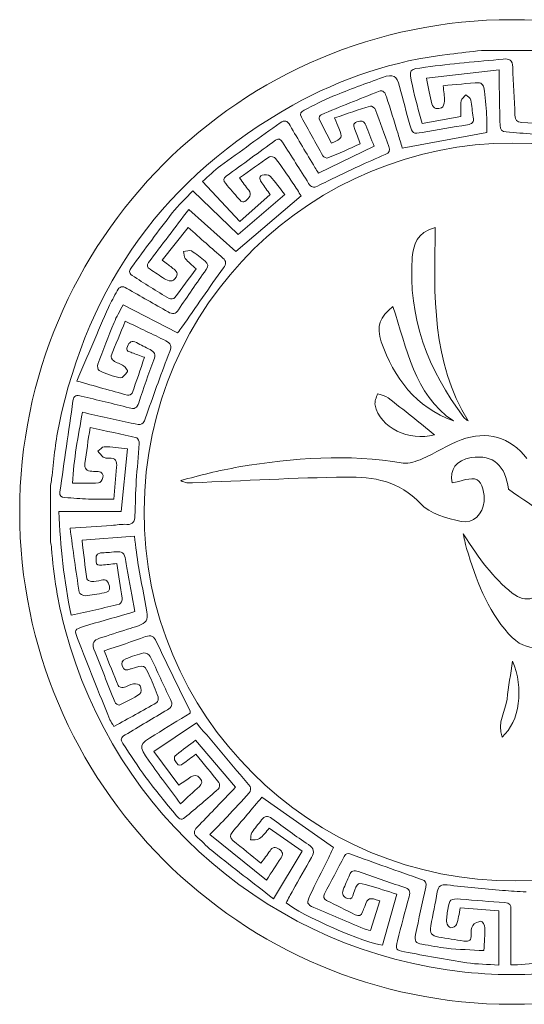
# Model space of a CAD drawing. Header units: millimetres. Extents: x -13.8 to 13.8, y -13.8 to 13.8.
# Tile 1 of 2: x -13.8 to 0.3, y -13.8 to 13.8. Entities that reach past the tile are written whole.
import ezdxf

# ---------------------------------------------------------------- set-up
doc = ezdxf.new("R2010")
doc.units = ezdxf.units.MM

msp = doc.modelspace()

# ---------------------------------------------------------------- linework, layer by layer
at = {"color": 7, "linetype": 'Continuous', "lineweight": 15}
for p, q in [((-0.849, 12.891), (0.872, 12.891)), ((-0.352, 12.352), (-2.385, 12.115)), ((-2.506, 10.85), (-1.422, 11.046)), ((-0.703, 10.601), (-3.061, 10.166)), ((-3.848, 10.213), (-5.401, 9.467)), ((-8.645, 9.234), (-7.597, 8.116)), ((-7.651, 7.748), (-8.909, 8.969)), ((-5.888, 8.826), (-7.712, 7.276)), ((-6.347, 8.869), (-7.651, 7.748)), ((-7.597, 8.116), (-6.749, 8.865)), ((-7.712, 7.276), (-9.029, 8.45)), ((-9.767, 7.037), (-9.043, 7.944)), ((-9.337, 5.005), (-10.862, 5.785)), ((-10.738, 1.765), (-10.919, 0.014)), ((-12.891, -0.837), (-12.891, 0.74)), ((-10.919, 0.014), (-12.656, 0.014)), ((-12.009, -0.784), (-10.544, -0.679)), ((-10.001, -6.691), (-8.81, -5.893)), ((-8.839, -6.375), (-7.718, -7.684)), ((-9.302, -7.625), (-10.001, -6.691)), ((-6.984, -7.967), (-4.981, -9.372)), ((-8.434, -9.01), (-6.855, -10.283)), ((-5.861, -9.473), (-6.777, -8.829)), ((-6.662, -10.802), (-5.861, -9.473)), ((-3.613, -12.099), (-3.211, -10.676)), ((-3.954, -11.69), (-3.685, -10.862)), ((-0.364, -11.142), (-1.441, -11.051)), ((-0.364, -12.654), (-0.364, -11.142))]:
    msp.add_line(p, q, dxfattribs=at)
msp.add_circle((0, 0), 13.75, dxfattribs=at)
for points, knots in [([(-6.123, 11.359), (-4.757, 12.121), (-3.293, 12.609), (-1.733, 12.788), (-1.438, 12.822), (-1.143, 12.856), (-0.849, 12.891)], [11, 11, 11, 11, 12, 12, 12, 13, 13, 13, 13]), ([(0.026, 12.424), (0.022, 12.624), (-0.074, 12.669), (-0.242, 12.651), (-0.966, 12.577), (-1.692, 12.523), (-2.412, 12.421)], [149, 149, 149, 149, 150, 150, 150, 151, 151, 151, 151]), ([(-1.921, 11.905), (-1.577, 11.936), (-1.24, 11.972), (-0.903, 11.99), (-0.863, 11.992), (-0.787, 11.906), (-0.78, 11.853)], [205, 205, 205, 205, 206, 206, 206, 207, 207, 207, 207]), ([(-5.88, 11.025), (-5.679, 10.666), (-5.482, 10.305), (-5.277, 9.949), (-5.256, 9.912), (-5.171, 9.874), (-5.138, 9.888)], [166, 166, 166, 166, 167, 167, 167, 168, 168, 168, 168]), ([(-5.503, 9.626), (-5.735, 10.015), (-5.974, 10.401), (-6.195, 10.797), (-6.274, 10.937), (-6.351, 10.954), (-6.473, 10.867)], [175, 175, 175, 175, 176, 176, 176, 177, 177, 177, 177]), ([(-7.608, 9.332), (-7.323, 9.534), (-7.05, 9.734), (-6.767, 9.921), (-6.735, 9.943), (-6.63, 9.911), (-6.6, 9.872)], [233, 233, 233, 233, 234, 234, 234, 235, 235, 235, 235]), ([(-7.995, 9.173), (-7.873, 9.033), (-7.757, 8.889), (-7.633, 8.752), (-7.58, 8.693), (-7.519, 8.608), (-7.426, 8.699)], [229, 229, 229, 229, 230, 230, 230, 231, 231, 231, 231]), ([(-9.172, 7.277), (-9.098, 7.284), (-9.006, 7.322), (-8.954, 7.292), (-8.816, 7.211), (-8.695, 7.102), (-8.568, 7.003)], [195, 195, 195, 195, 196, 196, 196, 197, 197, 197, 197]), ([(-8.059, 6.817), (-8.453, 6.27), (-8.834, 5.714), (-9.22, 5.162), (-9.257, 5.11), (-9.296, 5.06), (-9.337, 5.005)], [248, 248, 248, 248, 249, 249, 249, 250, 250, 250, 250]), ([(-10.862, 5.785), (-10.958, 5.599), (-11.047, 5.45), (-11.113, 5.292), (-11.273, 4.907), (-11.425, 4.52), (-11.569, 4.129)], [251, 251, 251, 251, 252, 252, 252, 253, 253, 253, 253]), ([(-10.799, 5.33), (-10.403, 5.139), (-10.034, 4.96), (-9.664, 4.783), (-9.525, 4.717), (-9.5, 4.631), (-9.558, 4.482)], [260, 260, 260, 260, 261, 261, 261, 262, 262, 262, 262]), ([(-10.108, 4.537), (-9.982, 4.474), (-9.947, 4.392), (-10.002, 4.249), (-10.152, 3.854), (-10.292, 3.454), (-10.422, 3.052)], [211, 211, 211, 211, 212, 212, 212, 213, 213, 213, 213]), ([(-10.846, 4.08), (-10.933, 4.14), (-11.042, 4.168), (-11.131, 4.227), (-11.168, 4.251), (-11.206, 4.33), (-11.193, 4.365)], [257, 257, 257, 257, 258, 258, 258, 259, 259, 259, 259]), ([(-12.031, 3.237), (-12.147, 3.265), (-12.24, 3.263), (-12.262, 3.107), (-12.381, 2.257), (-12.505, 1.408), (-12.627, 0.559), (-12.642, 0.453), (-12.591, 0.408), (-12.487, 0.403)], [215, 215, 215, 215, 216, 216, 216, 217, 217, 217, 218, 218, 218, 218]), ([(-11.259, 1.506), (-11.311, 1.501), (-11.376, 1.507), (-11.415, 1.534), (-11.475, 1.576), (-11.518, 1.642), (-11.568, 1.697)], [222, 222, 222, 222, 223, 223, 223, 224, 224, 224, 224]), ([(-11.119, 0.359), (-11.093, 0.661), (-11.068, 0.957), (-11.041, 1.254), (-11.027, 1.414), (-11.061, 1.526), (-11.259, 1.506)], [220, 220, 220, 220, 221, 221, 221, 222, 222, 222, 222]), ([(-11.55, 0.812), (-11.503, 0.815), (-11.44, 0.901), (-11.425, 0.959), (-11.4, 1.051), (-11.45, 1.121), (-11.556, 1.128)], [267, 267, 267, 267, 268, 268, 268, 269, 269, 269, 269]), ([(-10.493, 0.876), (-10.514, 0.548), (-10.519, 0.22), (-10.531, -0.108), (-10.536, -0.254), (-10.57, -0.358), (-10.756, -0.346)], [275, 275, 275, 275, 276, 276, 276, 277, 277, 277, 277]), ([(-11.743, -1.94), (-11.789, -1.94), (-11.87, -1.901), (-11.875, -1.871), (-11.925, -1.518), (-11.964, -1.164), (-12.009, -0.784)], [285, 285, 285, 285, 286, 286, 286, 287, 287, 287, 287]), ([(-12.48, -3.282), (-12.679, -2.537), (-12.806, -1.779), (-12.858, -1.009), (-12.862, -0.951), (-12.88, -0.894), (-12.891, -0.837)], [5, 5, 5, 5, 6, 6, 6, 7, 7, 7, 7]), ([(-10.959, -2.573), (-10.922, -2.564), (-10.879, -2.461), (-10.886, -2.408), (-10.928, -2.09), (-10.985, -1.774), (-11.039, -1.439)], [230, 230, 230, 230, 231, 231, 231, 232, 232, 232, 232]), ([(-10.431, -1.521), (-10.359, -1.944), (-10.268, -2.364), (-10.197, -2.787), (-10.157, -3.02), (-10.21, -3.093), (-10.435, -3.177)], [289, 289, 289, 289, 290, 290, 290, 291, 291, 291, 291]), ([(-10.235, -3.481), (-10.073, -3.422), (-10.002, -3.477), (-9.934, -3.62), (-9.623, -4.27), (-9.304, -4.916), (-8.988, -5.565)], [303, 303, 303, 303, 304, 304, 304, 305, 305, 305, 305]), ([(-8.791, -8.799), (-8.9, -8.91), (-8.895, -8.994), (-8.778, -9.094), (-8.624, -9.226), (-8.487, -9.378), (-8.328, -9.503)], [270, 270, 270, 270, 271, 271, 271, 272, 272, 272, 272])]:
    msp.add_open_spline(points, degree=3, knots=knots, dxfattribs=at)
for points in [[(-2.412, 12.421), (-2.882, 12.354), (-2.883, 12.408), (-2.779, 11.9)], [(0.087, 11.083), (0.073, 11.53), (0.036, 11.976), (0.026, 12.424)], [(-3.614, 12.135), (-4.08, 11.97), (-4.543, 11.797), (-5.001, 11.61)], [(-3.137, 11.88), (-3.222, 12.192), (-3.306, 12.245), (-3.614, 12.135)], [(-2.385, 12.115), (-2.329, 11.84), (-2.29, 11.618), (-2.238, 11.399)], [(-0.352, 11.833), (-0.355, 11.993), (-0.352, 12.152), (-0.352, 12.352)], [(-2.85, 10.81), (-2.951, 11.165), (-3.04, 11.524), (-3.137, 11.88)], [(-2.779, 11.9), (-2.707, 11.546), (-2.599, 11.201), (-2.506, 10.85)], [(-1.884, 11.477), (-1.882, 11.612), (-1.905, 11.748), (-1.921, 11.905)], [(-0.78, 11.853), (-0.745, 11.6), (-0.721, 11.344), (-0.705, 11.088)], [(-0.33, 10.795), (-0.337, 11.141), (-0.346, 11.487), (-0.352, 11.833)], [(-5.001, 11.61), (-5.276, 11.498), (-5.539, 11.355), (-5.807, 11.225)], [(-3.723, 11.746), (-4.26, 11.533), (-4.796, 11.318), (-5.33, 11.097)], [(-3.505, 11.599), (-3.537, 11.698), (-3.588, 11.8), (-3.723, 11.746)], [(-3.18, 10.559), (-3.287, 10.906), (-3.393, 11.254), (-3.505, 11.599)], [(-1.416, 11.481), (-1.407, 11.544), (-1.329, 11.597), (-1.283, 11.654)], [(-1.283, 11.654), (-1.235, 11.605), (-1.157, 11.563), (-1.144, 11.506)], [(-12.661, 2.401), (-11.834, 6.371), (-9.675, 9.379), (-6.123, 11.359)], [(-4.953, 11.006), (-4.607, 11.123), (-4.282, 11.237), (-3.953, 11.336)], [(-3.953, 11.336), (-3.916, 11.347), (-3.826, 11.282), (-3.808, 11.234)], [(-2.238, 11.399), (-2.201, 11.247), (-2.066, 11.254), (-1.962, 11.286)], [(-1.962, 11.286), (-1.919, 11.299), (-1.885, 11.41), (-1.884, 11.477)], [(-1.422, 11.046), (-1.422, 11.198), (-1.436, 11.342), (-1.416, 11.481)], [(-1.144, 11.506), (-1.11, 11.35), (-1.114, 11.185), (-1.081, 11.028)], [(-5.807, 11.225), (-5.895, 11.182), (-5.935, 11.124), (-5.88, 11.025)], [(-5.33, 11.097), (-5.36, 11.085), (-5.395, 11.003), (-5.382, 10.976)], [(-4.833, 10.717), (-4.87, 10.802), (-4.905, 10.889), (-4.953, 11.006)], [(-3.808, 11.234), (-3.678, 10.895), (-3.561, 10.55), (-3.438, 10.209)], [(-1.081, 11.028), (-1.051, 10.882), (-1.115, 10.838), (-1.241, 10.817)], [(-0.705, 11.088), (-0.695, 10.918), (-0.703, 10.747), (-0.703, 10.601)], [(0.278, 10.882), (0.128, 10.89), (0.091, 10.941), (0.087, 11.083)], [(-6.473, 10.867), (-7.03, 10.467), (-7.59, 10.072), (-8.143, 9.667)], [(-5.382, 10.976), (-5.274, 10.747), (-5.154, 10.523), (-5.04, 10.301)], [(-4.384, 10.682), (-4.413, 10.765), (-4.465, 10.849), (-4.328, 10.898)], [(-4.328, 10.898), (-4.212, 10.939), (-4.128, 10.924), (-4.081, 10.806)], [(-4.081, 10.806), (-4.003, 10.614), (-3.93, 10.42), (-3.848, 10.213)], [(-2.51, 10.599), (-2.757, 10.558), (-2.782, 10.571), (-2.85, 10.81)], [(-1.241, 10.817), (-1.664, 10.746), (-2.086, 10.669), (-2.51, 10.599)], [(-0.16, 10.615), (-0.279, 10.624), (-0.328, 10.682), (-0.33, 10.795)], [(1.581, 10.777), (1.148, 10.823), (0.713, 10.86), (0.278, 10.882)], [(-6.407, 10.325), (-6.46, 10.409), (-6.51, 10.451), (-6.605, 10.382)], [(-5.04, 10.301), (-4.736, 10.427), (-4.721, 10.461), (-4.833, 10.717)], [(-4.239, 10.285), (-4.295, 10.437), (-4.341, 10.559), (-4.384, 10.682)], [(-3.061, 10.166), (-3.101, 10.297), (-3.14, 10.428), (-3.18, 10.559)], [(1.374, 10.487), (0.863, 10.533), (0.352, 10.576), (-0.16, 10.615)], [(-10.275, 0.045), (-10.237, 5.863), (-5.555, 10.282), (0.004, 10.306)], [(-6.605, 10.382), (-7.062, 10.047), (-7.52, 9.714), (-7.978, 9.382)], [(-5.678, 9.177), (-5.915, 9.563), (-6.165, 9.942), (-6.407, 10.325)], [(-5.138, 9.888), (-4.837, 10.013), (-4.542, 10.149), (-4.239, 10.285)], [(-3.438, 10.209), (-3.398, 10.099), (-3.427, 10.03), (-3.536, 9.984)], [(0.004, 10.306), (5.707, 10.31), (10.283, 5.722), (10.318, 0.028)], [(-3.536, 9.984), (-3.788, 9.877), (-4.041, 9.769), (-4.289, 9.653)], [(-8.143, 9.667), (-8.318, 9.538), (-8.474, 9.383), (-8.645, 9.234)], [(-6.6, 9.872), (-6.431, 9.649), (-6.273, 9.417), (-6.115, 9.186)], [(-5.401, 9.467), (-5.441, 9.528), (-5.473, 9.576), (-5.503, 9.626)], [(-4.289, 9.653), (-4.672, 9.474), (-5.053, 9.289), (-5.433, 9.103)], [(-7.978, 9.382), (-8.067, 9.317), (-8.063, 9.25), (-7.995, 9.173)], [(-6.985, 9.196), (-7.033, 9.267), (-7.084, 9.362), (-6.979, 9.408)], [(-6.979, 9.408), (-6.917, 9.435), (-6.794, 9.421), (-6.751, 9.376)], [(-6.751, 9.376), (-6.606, 9.221), (-6.483, 9.044), (-6.347, 8.869)], [(-7.352, 8.985), (-7.436, 9.092), (-7.514, 9.205), (-7.608, 9.332)], [(-6.749, 8.865), (-6.834, 8.983), (-6.912, 9.088), (-6.985, 9.196)], [(-6.115, 9.186), (-6.029, 9.06), (-5.953, 8.929), (-5.888, 8.826)], [(-5.433, 9.103), (-5.543, 9.049), (-5.61, 9.065), (-5.678, 9.177)], [(-8.909, 8.969), (-9.107, 8.759), (-9.317, 8.57), (-9.489, 8.351)], [(-7.426, 8.699), (-7.346, 8.777), (-7.248, 8.854), (-7.352, 8.985)], [(-9.489, 8.351), (-9.878, 7.853), (-10.25, 7.341), (-10.626, 6.833)], [(-9.029, 8.45), (-9.407, 7.951), (-9.777, 7.461), (-10.147, 6.973)], [(-9.043, 7.944), (-8.698, 7.64), (-8.384, 7.365), (-8.072, 7.089)], [(-2.139, 7.943), (-2.662, 7.814), (-2.755, 7.458), (-2.781, 7.117)], [(-1.225, 2.544), (-2.235, 4.198), (-2.179, 6.033), (-2.139, 7.943)], [(-9.125, 7.081), (-9.164, 7.127), (-9.158, 7.21), (-9.172, 7.277)], [(-10.147, 6.973), (-10.208, 6.893), (-10.19, 6.834), (-10.109, 6.781)], [(-9.502, 6.83), (-9.58, 6.893), (-9.659, 6.953), (-9.767, 7.037)], [(-8.823, 6.794), (-8.937, 6.899), (-9.043, 6.981), (-9.125, 7.081)], [(-8.568, 7.003), (-8.481, 6.935), (-8.478, 6.863), (-8.542, 6.772)], [(-8.072, 7.089), (-7.974, 7.003), (-7.979, 6.929), (-8.059, 6.817)], [(-2.781, 7.117), (-2.908, 5.435), (-2.345, 3.965), (-1.34, 2.642)], [(-10.626, 6.833), (-10.681, 6.758), (-10.719, 6.674), (-10.609, 6.605)], [(-10.609, 6.605), (-10.266, 6.388), (-9.925, 6.169), (-9.577, 5.96)], [(-10.109, 6.781), (-9.974, 6.694), (-9.843, 6.6), (-9.706, 6.516)], [(-9.383, 6.557), (-9.299, 6.699), (-9.415, 6.76), (-9.502, 6.83)], [(-9.414, 5.989), (-9.211, 6.252), (-9.02, 6.523), (-8.823, 6.794)], [(-8.542, 6.772), (-8.802, 6.401), (-9.062, 6.029), (-9.311, 5.65)], [(-9.706, 6.516), (-9.591, 6.445), (-9.471, 6.409), (-9.383, 6.557)], [(-11.029, 6.176), (-11.108, 6.022), (-11.199, 5.874), (-11.268, 5.716)], [(-10.754, 6.246), (-10.881, 6.32), (-10.963, 6.305), (-11.029, 6.176)], [(-9.605, 5.589), (-9.986, 5.81), (-10.374, 6.022), (-10.754, 6.246)], [(-9.577, 5.96), (-9.54, 5.938), (-9.44, 5.955), (-9.414, 5.989)], [(-11.268, 5.716), (-11.563, 5.04), (-11.853, 4.362), (-12.156, 3.658)], [(-9.311, 5.65), (-9.399, 5.518), (-9.481, 5.517), (-9.605, 5.589)], [(-3.323, 5.741), (-3.689, 5.449), (-3.796, 5.182), (-3.648, 4.752)], [(-1.633, 2.542), (-2.748, 3.302), (-2.931, 4.573), (-3.323, 5.741)], [(-11.193, 4.365), (-11.072, 4.68), (-10.939, 4.99), (-10.799, 5.33)], [(-10.741, 4.626), (-10.688, 4.746), (-10.618, 4.797), (-10.491, 4.731)], [(-10.491, 4.731), (-10.364, 4.665), (-10.236, 4.601), (-10.108, 4.537)], [(-3.648, 4.752), (-3.298, 3.732), (-2.681, 2.936), (-1.633, 2.542)], [(-10.615, 4.449), (-10.69, 4.48), (-10.805, 4.485), (-10.741, 4.626)], [(-10.262, 4.321), (-10.393, 4.368), (-10.505, 4.404), (-10.615, 4.449)], [(-9.558, 4.482), (-9.779, 3.903), (-9.992, 3.321), (-10.197, 2.737)], [(-11.569, 4.129), (-11.588, 4.078), (-11.565, 3.963), (-11.531, 3.949)], [(-10.609, 3.319), (-10.489, 3.647), (-10.379, 3.978), (-10.262, 4.321)], [(-11.531, 3.949), (-11.34, 3.866), (-11.144, 3.788), (-10.941, 3.749)], [(-10.941, 3.749), (-10.883, 3.737), (-10.788, 3.849), (-10.734, 3.922)], [(-10.734, 3.922), (-10.721, 3.939), (-10.793, 4.044), (-10.846, 4.08)], [(-12.156, 3.658), (-11.652, 3.517), (-11.196, 3.386), (-10.737, 3.263)], [(-10.737, 3.263), (-10.7, 3.253), (-10.62, 3.288), (-10.609, 3.319)], [(-3.757, 3.302), (-3.781, 3.197), (-3.842, 3.084), (-3.822, 2.988)], [(-3.457, 3.189), (-3.538, 3.251), (-3.656, 3.266), (-3.757, 3.302)], [(-10.694, 2.909), (-11.137, 3.027), (-11.585, 3.129), (-12.031, 3.237)], [(-10.422, 3.052), (-10.472, 2.896), (-10.541, 2.868), (-10.694, 2.909)], [(-2.164, 2.159), (-2.587, 2.498), (-3.018, 2.849), (-3.457, 3.189)], [(-11.997, 2.785), (-12.112, 2.114), (-12.249, 1.471), (-12.27, 0.805)], [(-10.638, 2.482), (-11.084, 2.582), (-11.529, 2.681), (-11.997, 2.785)], [(-3.822, 2.988), (-3.689, 2.347), (-2.87, 1.965), (-2.164, 2.159)], [(-10.197, 2.737), (-10.312, 2.409), (-10.302, 2.407), (-10.638, 2.482)], [(-1.34, 2.642), (-1.31, 2.603), (-1.263, 2.576), (-1.225, 2.544)], [(-12.857, 0.931), (-12.793, 1.421), (-12.762, 1.919), (-12.661, 2.401)], [(-11.93, 1.353), (-11.885, 1.675), (-11.837, 1.997), (-11.785, 2.357)], [(-11.785, 2.357), (-11.328, 2.26), (-10.903, 2.174), (-10.482, 2.075)], [(0.422, 1.493), (-0.048, 2.095), (-0.693, 2.284), (-1.42, 2.012)], [(-10.482, 2.075), (-10.445, 2.066), (-10.405, 1.966), (-10.408, 1.911)], [(-1.42, 2.012), (-1.794, 1.872), (-2.136, 1.65), (-2.502, 1.489)], [(-11.568, 1.697), (-11.508, 1.742), (-11.447, 1.825), (-11.388, 1.824)], [(-11.388, 1.824), (-11.175, 1.82), (-10.963, 1.788), (-10.738, 1.765)], [(-10.408, 1.911), (-10.431, 1.565), (-10.471, 1.221), (-10.493, 0.876)], [(-3.04, 1.367), (-4.578, 1.627), (-6.103, 1.516), (-7.626, 1.258)], [(-2.502, 1.489), (-2.669, 1.416), (-2.872, 1.338), (-3.04, 1.367)], [(-1.668, 0.812), (-1.737, 1.189), (-1.567, 1.45), (-1.134, 1.519)], [(-1.134, 1.519), (-0.514, 1.618), (-0.177, 1.284), (-0.094, 0.638)], [(-11.735, 1.136), (-11.871, 1.145), (-11.95, 1.207), (-11.93, 1.353)], [(-11.556, 1.128), (-11.616, 1.132), (-11.676, 1.132), (-11.735, 1.136)], [(-7.626, 1.258), (-7.904, 1.21), (-8.18, 1.148), (-8.456, 1.084)], [(-12.891, 0.74), (-12.88, 0.804), (-12.865, 0.867), (-12.857, 0.931)], [(-8.456, 1.084), (-8.722, 1.022), (-8.987, 0.948), (-9.252, 0.879)], [(-9.252, 0.879), (-9.129, 0.806), (-9.026, 0.813), (-8.922, 0.817)], [(-8.922, 0.817), (-7.492, 0.873), (-6.062, 0.955), (-4.632, 0.976)], [(-4.632, 0.976), (-3.869, 0.987), (-3.144, 0.869), (-2.556, 0.235)], [(-0.972, 0.902), (-1.148, 0.986), (-1.427, 0.852), (-1.668, 0.812)], [(-0.774, 0.289), (-0.752, 0.494), (-0.835, 0.836), (-0.972, 0.902)], [(-12.27, 0.805), (-12.012, 0.805), (-11.78, 0.797), (-11.55, 0.812)], [(-0.094, 0.638), (0.276, 0.341), (0.727, 0.162), (0.785, -0.104)], [(-12.487, 0.403), (-12.266, 0.392), (-12.046, 0.368), (-11.826, 0.361)], [(-11.826, 0.361), (-11.596, 0.353), (-11.365, 0.359), (-11.119, 0.359)], [(-1.416, -0.262), (-1.076, -0.331), (-0.811, -0.051), (-0.774, 0.289)], [(-12.656, 0.014), (-12.618, -0.963), (-12.513, -1.911), (-12.311, -2.882)], [(0.106, -10.299), (-5.63, -10.348), (-10.313, -5.66), (-10.275, 0.045)], [(-2.556, 0.235), (-2.295, -0.046), (-1.819, -0.181), (-1.416, -0.262)], [(10.318, 0.028), (10.353, -5.566), (5.814, -10.251), (0.106, -10.299)], [(-11.184, -0.375), (-11.558, -0.4), (-11.932, -0.424), (-12.343, -0.451)], [(-12.343, -0.451), (-12.259, -1.059), (-12.181, -1.649), (-12.089, -2.236)], [(-10.756, -0.346), (-10.898, -0.337), (-11.041, -0.366), (-11.184, -0.375)], [(-10.544, -0.679), (-10.505, -0.979), (-10.477, -1.252), (-10.431, -1.521)], [(-0.71, -1.539), (-0.926, -1.279), (-1.102, -0.987), (-1.364, -0.611)], [(-1.364, -0.611), (-1.312, -0.824), (-1.293, -0.923), (-1.265, -1.019)], [(-11.296, -1.132), (-11.151, -1.129), (-10.959, -1.073), (-10.875, -1.144)], [(-1.265, -1.019), (-1.006, -1.88), (-0.699, -2.721), (-0.091, -3.405)], [(-11.616, -1.378), (-11.616, -1.279), (-11.642, -1.163), (-11.492, -1.145)], [(-11.492, -1.145), (-11.427, -1.137), (-11.361, -1.133), (-11.296, -1.132)], [(-10.875, -1.144), (-10.784, -1.22), (-10.788, -1.416), (-10.76, -1.561)], [(-11.456, -1.486), (-11.541, -1.496), (-11.616, -1.491), (-11.616, -1.378)], [(-11.039, -1.439), (-11.188, -1.455), (-11.322, -1.47), (-11.456, -1.486)], [(-10.76, -1.561), (-10.683, -1.963), (-10.611, -2.365), (-10.535, -2.777)], [(0.011, -2.267), (-0.257, -2.06), (-0.492, -1.801), (-0.71, -1.539)], [(-11.478, -1.905), (-11.564, -1.926), (-11.655, -1.942), (-11.743, -1.94)], [(-11.242, -2.07), (-11.276, -1.937), (-11.33, -1.869), (-11.478, -1.905)], [(-11.393, -2.254), (-11.298, -2.235), (-11.206, -2.214), (-11.242, -2.07)], [(0.857, -1.989), (0.807, -2.448), (0.392, -2.561), (0.011, -2.267)], [(-12.089, -2.236), (-12.082, -2.281), (-11.976, -2.345), (-11.921, -2.341)], [(-11.921, -2.341), (-11.744, -2.328), (-11.568, -2.29), (-11.393, -2.254)], [(-12.311, -2.882), (-11.84, -2.777), (-11.398, -2.682), (-10.959, -2.573)], [(-10.751, -2.847), (-11.157, -2.965), (-11.566, -3.076), (-11.97, -3.2)], [(-10.535, -2.777), (-10.616, -2.803), (-10.683, -2.828), (-10.751, -2.847)], [(-1.313, -12.849), (-6.671, -12.274), (-11.09, -8.487), (-12.48, -3.282)], [(-11.97, -3.2), (-12.21, -3.274), (-12.228, -3.3), (-12.138, -3.53)], [(-10.741, -3.276), (-11.002, -3.36), (-11.264, -3.442), (-11.524, -3.528)], [(-10.435, -3.177), (-10.536, -3.214), (-10.639, -3.244), (-10.741, -3.276)], [(-0.091, -3.405), (0.426, -3.986), (1.022, -3.881), (1.354, -3.171)], [(-12.138, -3.53), (-11.842, -4.29), (-11.535, -5.045), (-11.229, -5.802)], [(-11.524, -3.528), (-11.67, -3.576), (-11.742, -3.663), (-11.677, -3.827)], [(-11.386, -3.878), (-10.975, -3.738), (-10.602, -3.617), (-10.235, -3.481)], [(-11.677, -3.827), (-11.48, -4.319), (-11.29, -4.814), (-11.092, -5.305)], [(-10.998, -4.85), (-11.129, -4.541), (-11.249, -4.227), (-11.386, -3.878)], [(-10.876, -4.319), (-10.922, -4.216), (-10.882, -4.139), (-10.787, -4.102)], [(-10.787, -4.102), (-10.62, -4.037), (-10.452, -3.974), (-10.278, -3.935)], [(-10.278, -3.935), (-10.229, -3.924), (-10.13, -3.987), (-10.104, -4.04)], [(-10.104, -4.04), (-9.909, -4.435), (-9.732, -4.84), (-9.537, -5.235)], [(-10.669, -4.388), (-10.759, -4.427), (-10.833, -4.417), (-10.876, -4.319)], [(-10.635, -4.378), (-10.646, -4.382), (-10.658, -4.383), (-10.669, -4.388)], [(-10.111, -4.602), (-10.267, -4.256), (-10.269, -4.257), (-10.635, -4.378)], [(-0.274, -6.286), (0.223, -5.851), (0.336, -4.922), (0.02, -4.165)], [(0.02, -4.165), (-0.034, -4.526), (-0.097, -4.875), (-0.135, -5.226)], [(-9.883, -5.164), (-9.95, -4.974), (-10.028, -4.787), (-10.111, -4.602)], [(-10.855, -4.901), (-10.899, -4.911), (-10.984, -4.883), (-10.998, -4.85)], [(-10.57, -4.802), (-10.668, -4.819), (-10.757, -4.88), (-10.855, -4.901)], [(-10.38, -4.852), (-10.396, -4.813), (-10.508, -4.791), (-10.57, -4.802)], [(-10.391, -5.082), (-10.351, -5.055), (-10.352, -4.918), (-10.38, -4.852)], [(-10.971, -5.392), (-10.773, -5.299), (-10.574, -5.202), (-10.391, -5.082)], [(-9.92, -5.323), (-9.887, -5.304), (-9.867, -5.209), (-9.883, -5.164)], [(-11.117, -5.99), (-10.709, -5.765), (-10.312, -5.549), (-9.92, -5.323)], [(-11.092, -5.305), (-11.075, -5.346), (-10.994, -5.402), (-10.971, -5.392)], [(-9.537, -5.235), (-9.469, -5.373), (-9.496, -5.449), (-9.623, -5.523)], [(-0.135, -5.226), (-0.17, -5.564), (-0.426, -5.884), (-0.274, -6.286)], [(-9.623, -5.523), (-10.02, -5.754), (-10.41, -5.996), (-10.807, -6.227)], [(-8.992, -5.617), (-9.312, -5.815), (-9.641, -6.018), (-9.971, -6.221)], [(-8.988, -5.565), (-8.984, -5.573), (-8.989, -5.587), (-8.992, -5.617)], [(-11.229, -5.802), (-11.205, -5.861), (-11.164, -5.912), (-11.117, -5.99)], [(-8.81, -5.893), (-8.302, -6.491), (-7.802, -7.076), (-7.31, -7.667)], [(-10.807, -6.227), (-10.922, -6.294), (-10.943, -6.359), (-10.868, -6.468)], [(-9.971, -6.221), (-10.434, -6.507), (-10.441, -6.512), (-10.129, -6.961)], [(-10.868, -6.468), (-10.652, -6.783), (-10.452, -7.109), (-10.224, -7.414)], [(-9.372, -6.778), (-9.194, -6.64), (-9.013, -6.506), (-8.839, -6.375)], [(-9.372, -7.009), (-9.427, -6.926), (-9.469, -6.852), (-9.372, -6.778)], [(-8.826, -6.768), (-8.959, -6.864), (-9.07, -6.944), (-9.18, -7.025)], [(-8.186, -7.557), (-8.392, -7.29), (-8.61, -7.032), (-8.826, -6.768)], [(-10.129, -6.961), (-9.854, -7.356), (-9.56, -7.737), (-9.257, -8.149)], [(-9.18, -7.025), (-9.25, -7.076), (-9.308, -7.104), (-9.372, -7.009)], [(-10.224, -7.414), (-9.953, -7.778), (-9.661, -8.126), (-9.375, -8.478)], [(-8.967, -7.4), (-9.07, -7.47), (-9.174, -7.539), (-9.302, -7.625)], [(-8.713, -7.432), (-8.791, -7.346), (-8.873, -7.337), (-8.967, -7.4)], [(-9.257, -8.149), (-9.064, -7.971), (-8.896, -7.821), (-8.731, -7.666)], [(-8.731, -7.666), (-8.658, -7.597), (-8.634, -7.52), (-8.713, -7.432)], [(-8.199, -7.736), (-8.165, -7.707), (-8.157, -7.594), (-8.186, -7.557)], [(-7.718, -7.684), (-7.756, -7.725), (-7.787, -7.76), (-7.819, -7.794)], [(-7.31, -7.667), (-7.284, -7.698), (-7.303, -7.804), (-7.337, -7.843)], [(-9.137, -8.537), (-8.823, -8.271), (-8.506, -8.009), (-8.199, -7.736)], [(-7.819, -7.794), (-8.143, -8.129), (-8.464, -8.467), (-8.791, -8.799)], [(-7.337, -7.843), (-7.538, -8.072), (-7.748, -8.293), (-7.957, -8.514)], [(-7.817, -8.952), (-7.534, -8.615), (-7.249, -8.28), (-6.984, -7.967)], [(-9.375, -8.478), (-9.314, -8.553), (-9.244, -8.628), (-9.137, -8.537)], [(-7.957, -8.514), (-8.106, -8.673), (-8.258, -8.828), (-8.434, -9.01)], [(-6.991, -8.598), (-6.906, -8.487), (-6.82, -8.478), (-6.703, -8.564)], [(-7.262, -8.954), (-7.182, -8.829), (-7.081, -8.717), (-6.991, -8.598)], [(-6.703, -8.564), (-6.367, -8.812), (-6.028, -9.058), (-5.681, -9.29)], [(-7.791, -9.178), (-7.885, -9.104), (-7.885, -9.033), (-7.817, -8.952)], [(-7.303, -9.157), (-7.291, -9.088), (-7.296, -9.008), (-7.262, -8.954)], [(-6.777, -8.829), (-6.872, -8.934), (-6.947, -9.048), (-7.051, -9.123)], [(-7.011, -9.81), (-7.281, -9.59), (-7.533, -9.38), (-7.791, -9.178)], [(-7.051, -9.123), (-7.112, -9.166), (-7.218, -9.147), (-7.303, -9.157)], [(-6.499, -9.418), (-6.607, -9.342), (-6.685, -9.362), (-6.757, -9.462)], [(-5.681, -9.29), (-5.526, -9.394), (-5.512, -9.501), (-5.597, -9.649)], [(-8.328, -9.503), (-7.782, -9.936), (-7.23, -10.36), (-6.662, -10.802)], [(-6.757, -9.462), (-6.839, -9.576), (-6.923, -9.689), (-7.011, -9.81)], [(-6.449, -9.659), (-6.386, -9.562), (-6.398, -9.488), (-6.499, -9.418)], [(-5.235, -10.661), (-5.05, -10.314), (-4.867, -9.967), (-4.684, -9.619)], [(-4.981, -9.372), (-5.026, -9.466), (-5.08, -9.578), (-5.136, -9.69)], [(-4.684, -9.619), (-4.64, -9.533), (-4.588, -9.526), (-4.497, -9.559)], [(-4.497, -9.559), (-3.842, -9.798), (-3.186, -10.032), (-2.528, -10.26)], [(-6.855, -10.283), (-6.709, -10.058), (-6.579, -9.859), (-6.449, -9.659)], [(-5.597, -9.649), (-5.772, -9.954), (-5.945, -10.26), (-6.117, -10.567)], [(-5.136, -9.69), (-5.305, -10.032), (-5.48, -10.371), (-5.645, -10.715)], [(-4.711, -10.553), (-4.659, -10.414), (-4.594, -10.28), (-4.538, -10.142)], [(-4.538, -10.142), (-4.488, -10.019), (-4.415, -9.995), (-4.286, -10.042)], [(-4.286, -10.042), (-3.867, -10.196), (-3.445, -10.345), (-3.019, -10.477)], [(-3.996, -10.431), (-4.316, -10.337), (-4.317, -10.34), (-4.421, -10.656)], [(-3.211, -10.676), (-3.487, -10.59), (-3.74, -10.507), (-3.996, -10.431)], [(-2.528, -10.26), (-2.408, -10.301), (-2.373, -10.345), (-2.404, -10.476)], [(-2.084, -10.612), (-2.056, -10.443), (-1.969, -10.399), (-1.811, -10.416)], [(-1.811, -10.416), (-1.294, -10.472), (-0.778, -10.522), (-0.261, -10.569)], [(-6.117, -10.567), (-6.183, -10.684), (-6.245, -10.804), (-6.306, -10.917)], [(-5.645, -10.715), (-5.741, -10.917), (-5.724, -10.96), (-5.529, -11.045)], [(-5.176, -10.851), (-5.265, -10.807), (-5.28, -10.746), (-5.235, -10.661)], [(-4.597, -10.796), (-4.712, -10.754), (-4.755, -10.668), (-4.711, -10.553)], [(-4.421, -10.656), (-4.449, -10.742), (-4.468, -10.842), (-4.597, -10.796)], [(-3.019, -10.477), (-2.858, -10.527), (-2.829, -10.592), (-2.873, -10.746)], [(-2.404, -10.476), (-2.509, -10.916), (-2.594, -11.361), (-2.695, -11.803)], [(-2.263, -11.56), (-2.209, -11.243), (-2.136, -10.929), (-2.084, -10.612)], [(-0.261, -10.569), (-0.042, -10.589), (0.177, -10.596), (0.402, -10.609)], [(-6.306, -10.917), (-5.908, -11.253), (-4.059, -12.065), (-3.613, -12.099)], [(-4.376, -11.25), (-4.643, -11.116), (-4.909, -10.983), (-5.176, -10.851)], [(-3.685, -10.862), (-3.99, -10.757), (-4.017, -10.769), (-4.111, -11.018)], [(-2.873, -10.746), (-2.989, -11.153), (-3.091, -11.564), (-3.194, -11.974)], [(-1.791, -11.099), (-1.742, -10.811), (-1.722, -10.794), (-1.432, -10.814)], [(-1.432, -10.814), (-1.022, -10.842), (-0.612, -10.886), (-0.2, -10.908)], [(-0.2, -10.908), (-0.055, -10.916), (-0.024, -10.971), (-0.026, -11.104)], [(-5.529, -11.045), (-5.064, -11.246), (-4.597, -11.443), (-4.13, -11.64)], [(-4.169, -11.168), (-4.206, -11.28), (-4.276, -11.3), (-4.376, -11.25)], [(-4.111, -11.018), (-4.13, -11.068), (-4.153, -11.117), (-4.169, -11.168)], [(-1.821, -11.472), (-1.829, -11.349), (-1.812, -11.222), (-1.791, -11.099)], [(-1.441, -11.051), (-1.477, -11.227), (-1.495, -11.377), (-1.543, -11.517)], [(-0.026, -11.104), (-0.033, -11.611), (-0.029, -12.118), (-0.029, -12.648)], [(-1.702, -11.61), (-1.75, -11.604), (-1.817, -11.523), (-1.821, -11.472)], [(-1.543, -11.517), (-1.559, -11.564), (-1.652, -11.617), (-1.702, -11.61)], [(-1.093, -11.548), (-1.139, -11.612), (-1.139, -11.718), (-1.136, -11.806)], [(-0.863, -11.43), (-0.945, -11.438), (-1.047, -11.483), (-1.093, -11.548)], [(-0.753, -11.61), (-0.754, -11.545), (-0.831, -11.427), (-0.863, -11.43)], [(-4.13, -11.64), (-4.084, -11.659), (-4.032, -11.668), (-3.954, -11.69)], [(-2.695, -11.803), (-2.733, -11.97), (-2.675, -12.048), (-2.511, -12.073)], [(-2.045, -11.873), (-2.244, -11.838), (-2.299, -11.766), (-2.263, -11.56)], [(-1.136, -11.806), (-1.131, -11.957), (-1.189, -12.01), (-1.338, -11.984)], [(-0.783, -12.251), (-0.769, -12.013), (-0.748, -11.811), (-0.753, -11.61)], [(-3.194, -11.974), (-3.255, -12.215), (-3.255, -12.232), (-3.002, -12.282)], [(-2.511, -12.073), (-2.281, -12.107), (-2.054, -12.163), (-1.823, -12.185)], [(-1.338, -11.984), (-1.573, -11.943), (-1.81, -11.913), (-2.045, -11.873)], [(-3.002, -12.282), (-2.423, -12.395), (-1.843, -12.5), (-1.26, -12.59)], [(-1.823, -12.185), (-1.481, -12.218), (-1.137, -12.23), (-0.783, -12.251)], [(4.509, -12.101), (2.627, -12.793), (0.686, -13.064), (-1.313, -12.849)], [(-1.26, -12.59), (-0.975, -12.633), (-0.684, -12.633), (-0.364, -12.654)], [(-0.029, -12.648), (0.037, -12.648), (0.095, -12.652), (0.153, -12.648)], [(0.153, -12.648), (0.736, -12.602), (1.319, -12.566), (1.9, -12.505)]]:
    msp.add_open_spline(points, degree=3, dxfattribs=at)

doc.saveas('drawing.dxf')
